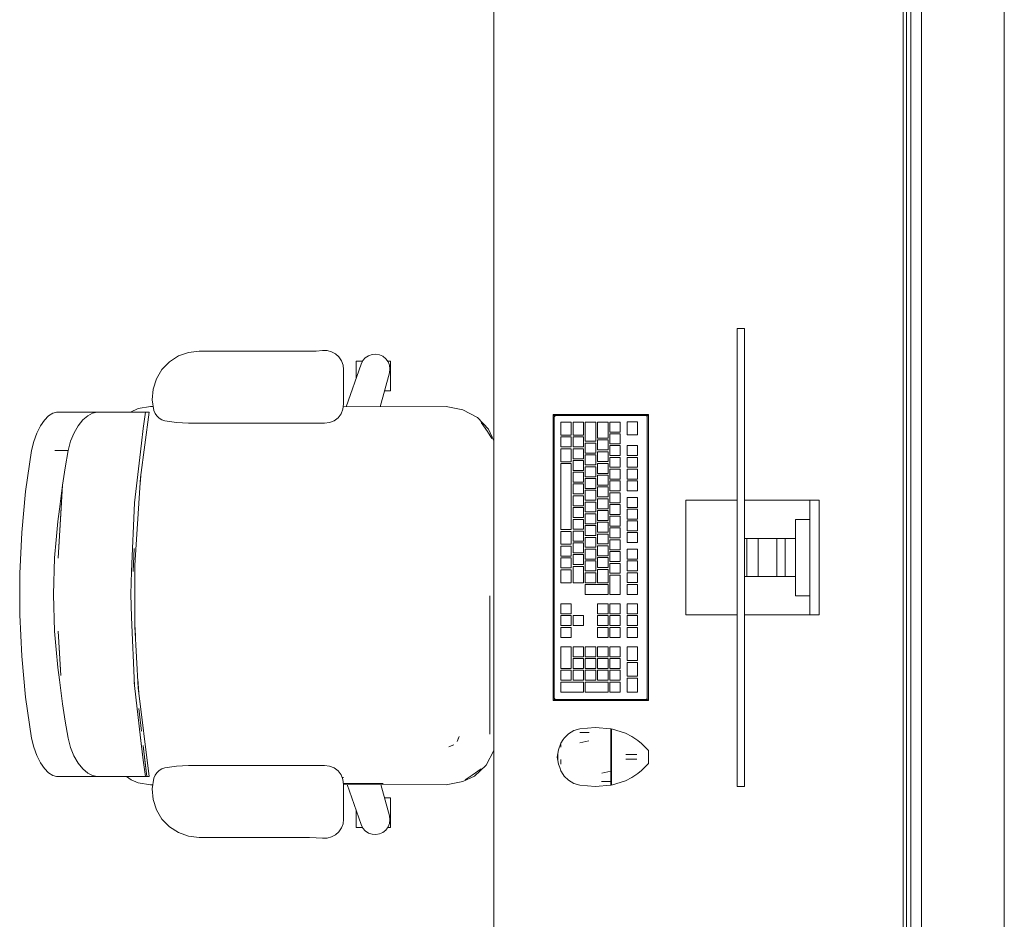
# Model space of a CAD drawing. Header units: millimetres. Extents: x -261 to 187, y -214 to 106.
# Tile 225 of 256: x -188.62 to -187.3, y -153.72 to -152.52. Entities that reach past the tile are written whole.
import ezdxf

# ---------------------------------------------------------------- set-up
doc = ezdxf.new("R2010")
doc.units = ezdxf.units.MM
doc.header["$LTSCALE"] = 0.005
doc.header["$MEASUREMENT"] = 0
for name, color, linetype, lineweight in [('IFC-Elemento construtivo genérico-Contorno', 9, 'Continuous', 5), ('IFC-Elemento de mobília-Contorno', 9, 'Continuous', 5), ('IFC-Laje-Contorno', 9, 'Continuous', 5), ('IFC-Parede padrão-Contorno', 9, 'Continuous', 5), ('IFC-Viga-Contorno', 9, 'Continuous', 5)]:
    doc.layers.add(name, color=color, linetype=linetype, lineweight=lineweight)

msp = doc.modelspace()

# ---------------------------------------------------------------- linework, layer by layer
at = {"layer": 'IFC-Elemento construtivo genérico-Contorno', "lineweight": 5}
for p, q in [((-187.6602, -152.9341), (-187.6602, -152.9339)), ((-187.6602, -152.9339), (-187.6507, -152.9339)), ((-187.6602, -152.9348), (-187.6602, -152.9341)), ((-187.6602, -152.9358), (-187.6602, -152.9348)), ((-187.6602, -152.9371), (-187.6602, -152.9358)), ((-187.6602, -152.9386), (-187.6602, -152.9371)), ((-187.6602, -152.9403), (-187.6602, -152.9386)), ((-187.6602, -153.5371), (-187.6602, -152.9403)), ((-187.6507, -152.9341), (-187.6507, -152.9339)), ((-187.6507, -152.9348), (-187.6507, -152.9341)), ((-187.6507, -152.9358), (-187.6507, -152.9348)), ((-187.6507, -152.9371), (-187.6507, -152.9358)), ((-187.6507, -152.9386), (-187.6507, -152.9371)), ((-187.6507, -152.9403), (-187.6507, -152.9386)), ((-187.6507, -153.5371), (-187.6507, -152.9403)), ((-187.9055, -153.0482), (-187.9043, -153.0495)), ((-187.9055, -153.4292), (-187.9055, -153.0482)), ((-187.9055, -153.0482), (-187.7785, -153.0482)), ((-187.9043, -153.0495), (-187.9034, -153.0503)), ((-187.9037, -153.051), (-187.9034, -153.0503)), ((-187.9036, -153.0492), (-187.9026, -153.0496)), ((-187.9036, -153.0492), (-187.903, -153.0495)), ((-187.9036, -153.0506), (-187.9034, -153.0503)), ((-187.9034, -153.0503), (-187.9023, -153.0498)), ((-187.903, -153.0495), (-187.9026, -153.0496)), ((-187.9027, -153.05), (-187.9023, -153.0498)), ((-187.9027, -153.05), (-187.9025, -153.0499)), ((-187.9025, -153.0499), (-187.9023, -153.0498)), ((-187.9023, -153.0498), (-187.7817, -153.0498)), ((-187.7817, -153.0498), (-187.7804, -153.0492)), ((-187.7817, -153.0498), (-187.781, -153.0495)), ((-187.7817, -153.0498), (-187.7809, -153.0501)), ((-187.781, -153.0495), (-187.7804, -153.0492)), ((-187.7809, -153.0501), (-187.7806, -153.0503)), ((-187.7806, -153.0503), (-187.7797, -153.0495)), ((-187.7806, -153.0503), (-187.7803, -153.051)), ((-187.7806, -153.0503), (-187.7801, -153.0514)), ((-187.7797, -153.0495), (-187.7785, -153.0482)), ((-187.7785, -153.4292), (-187.7785, -153.0482)), ((-187.9039, -153.0514), (-187.9036, -153.0506)), ((-187.9039, -153.0514), (-187.9037, -153.051)), ((-187.9039, -153.426), (-187.9039, -153.0514)), ((-187.8952, -153.0583), (-187.8813, -153.0583)), ((-187.8952, -153.0757), (-187.8952, -153.0583)), ((-187.8813, -153.0757), (-187.8813, -153.0583)), ((-187.8789, -153.0583), (-187.865, -153.0583)), ((-187.8789, -153.0757), (-187.8789, -153.0583)), ((-187.865, -153.0757), (-187.865, -153.0583)), ((-187.8626, -153.0583), (-187.8487, -153.0583)), ((-187.8626, -153.084), (-187.8626, -153.0583)), ((-187.8487, -153.084), (-187.8487, -153.0583)), ((-187.8463, -153.0583), (-187.8324, -153.0583)), ((-187.8463, -153.0797), (-187.8463, -153.0583)), ((-187.8324, -153.0797), (-187.8324, -153.0583)), ((-187.83, -153.0583), (-187.8161, -153.0583)), ((-187.83, -153.0716), (-187.83, -153.0583)), ((-187.8161, -153.0716), (-187.8161, -153.0583)), ((-187.807, -153.0579), (-187.7931, -153.0579)), ((-187.807, -153.0755), (-187.807, -153.0579)), ((-187.7931, -153.0755), (-187.7931, -153.0579)), ((-187.7803, -153.051), (-187.7801, -153.0514)), ((-187.7801, -153.426), (-187.7801, -153.0514)), ((-187.8952, -153.0757), (-187.8813, -153.0757)), ((-187.8789, -153.0757), (-187.865, -153.0757)), ((-187.83, -153.0716), (-187.8161, -153.0716)), ((-187.83, -153.074), (-187.8161, -153.074)), ((-187.83, -153.0873), (-187.83, -153.074)), ((-187.8161, -153.0873), (-187.8161, -153.074)), ((-187.807, -153.0755), (-187.7931, -153.0755)), ((-187.8952, -153.0781), (-187.8813, -153.0781)), ((-187.8952, -153.0914), (-187.8952, -153.0781)), ((-187.8813, -153.0914), (-187.8813, -153.0781)), ((-187.8789, -153.0781), (-187.865, -153.0781)), ((-187.8789, -153.0914), (-187.8789, -153.0781)), ((-187.865, -153.0914), (-187.865, -153.0781)), ((-187.8626, -153.084), (-187.8487, -153.084)), ((-187.8626, -153.0865), (-187.8487, -153.0865)), ((-187.8626, -153.0997), (-187.8626, -153.0865)), ((-187.8487, -153.0997), (-187.8487, -153.0865)), ((-187.8463, -153.0797), (-187.8324, -153.0797)), ((-187.8463, -153.0821), (-187.8324, -153.0821)), ((-187.8463, -153.0953), (-187.8463, -153.0821)), ((-187.8324, -153.0953), (-187.8324, -153.0821)), ((-187.83, -153.0873), (-187.8161, -153.0873)), ((-187.83, -153.0897), (-187.8161, -153.0897)), ((-187.83, -153.103), (-187.83, -153.0897)), ((-187.8161, -153.103), (-187.8161, -153.0897)), ((-187.807, -153.0897), (-187.7931, -153.0897)), ((-187.807, -153.103), (-187.807, -153.0897)), ((-187.7931, -153.103), (-187.7931, -153.0897)), ((-187.8952, -153.0914), (-187.8813, -153.0914)), ((-187.8952, -153.0938), (-187.8813, -153.0938)), ((-187.8952, -153.1112), (-187.8952, -153.0938)), ((-187.8813, -153.1112), (-187.8813, -153.0938)), ((-187.8789, -153.0914), (-187.865, -153.0914)), ((-187.8789, -153.0938), (-187.865, -153.0938)), ((-187.8789, -153.1071), (-187.8789, -153.0938)), ((-187.865, -153.1071), (-187.865, -153.0938)), ((-187.8626, -153.0997), (-187.8487, -153.0997)), ((-187.8626, -153.1021), (-187.8487, -153.1021)), ((-187.8626, -153.1154), (-187.8626, -153.1021)), ((-187.8487, -153.1154), (-187.8487, -153.1021)), ((-187.8463, -153.0953), (-187.8324, -153.0953)), ((-187.8463, -153.0978), (-187.8324, -153.0978)), ((-187.8463, -153.111), (-187.8463, -153.0978)), ((-187.8324, -153.111), (-187.8324, -153.0978)), ((-187.83, -153.103), (-187.8161, -153.103)), ((-187.807, -153.103), (-187.7931, -153.103)), ((-187.8952, -153.1112), (-187.8813, -153.1112)), ((-187.8952, -153.1136), (-187.8813, -153.1136)), ((-187.8952, -153.2015), (-187.8952, -153.1136)), ((-187.8813, -153.2015), (-187.8813, -153.1136)), ((-187.8789, -153.1071), (-187.865, -153.1071)), ((-187.8789, -153.1095), (-187.865, -153.1095)), ((-187.8789, -153.1227), (-187.8789, -153.1095)), ((-187.865, -153.1227), (-187.865, -153.1095)), ((-187.8626, -153.1154), (-187.8487, -153.1154)), ((-187.8463, -153.111), (-187.8324, -153.111)), ((-187.8463, -153.1134), (-187.8324, -153.1134)), ((-187.8463, -153.1267), (-187.8463, -153.1134)), ((-187.8324, -153.1267), (-187.8324, -153.1134)), ((-187.83, -153.1054), (-187.8161, -153.1054)), ((-187.83, -153.1186), (-187.83, -153.1054)), ((-187.8161, -153.1186), (-187.8161, -153.1054)), ((-187.807, -153.1054), (-187.7931, -153.1054)), ((-187.807, -153.1186), (-187.807, -153.1054)), ((-187.7931, -153.1186), (-187.7931, -153.1054)), ((-187.8789, -153.1227), (-187.865, -153.1227)), ((-187.8789, -153.1251), (-187.865, -153.1251)), ((-187.8789, -153.1384), (-187.8789, -153.1251)), ((-187.865, -153.1384), (-187.865, -153.1251)), ((-187.8626, -153.1178), (-187.8487, -153.1178)), ((-187.8626, -153.1311), (-187.8626, -153.1178)), ((-187.8487, -153.1311), (-187.8487, -153.1178)), ((-187.8463, -153.1267), (-187.8324, -153.1267)), ((-187.8463, -153.1291), (-187.8324, -153.1291)), ((-187.8463, -153.1424), (-187.8463, -153.1291)), ((-187.8324, -153.1424), (-187.8324, -153.1291)), ((-187.83, -153.1186), (-187.8161, -153.1186)), ((-187.83, -153.1211), (-187.8161, -153.1211)), ((-187.83, -153.1343), (-187.83, -153.1211)), ((-187.8161, -153.1343), (-187.8161, -153.1211)), ((-187.807, -153.1186), (-187.7931, -153.1186)), ((-187.807, -153.1211), (-187.7931, -153.1211)), ((-187.807, -153.1343), (-187.807, -153.1211)), ((-187.7931, -153.1343), (-187.7931, -153.1211)), ((-187.8789, -153.1384), (-187.865, -153.1384)), ((-187.8789, -153.1408), (-187.865, -153.1408)), ((-187.8789, -153.1541), (-187.8789, -153.1408)), ((-187.865, -153.1541), (-187.865, -153.1408)), ((-187.8626, -153.1311), (-187.8487, -153.1311)), ((-187.8626, -153.1335), (-187.8487, -153.1335)), ((-187.8626, -153.1467), (-187.8626, -153.1335)), ((-187.8487, -153.1467), (-187.8487, -153.1335)), ((-187.8463, -153.1424), (-187.8324, -153.1424)), ((-187.83, -153.1343), (-187.8161, -153.1343)), ((-187.83, -153.1367), (-187.8161, -153.1367)), ((-187.83, -153.15), (-187.83, -153.1367)), ((-187.8161, -153.15), (-187.8161, -153.1367)), ((-187.807, -153.1343), (-187.7931, -153.1343)), ((-187.807, -153.1367), (-187.7931, -153.1367)), ((-187.807, -153.15), (-187.807, -153.1367)), ((-187.7931, -153.15), (-187.7931, -153.1367)), ((-187.8789, -153.1541), (-187.865, -153.1541)), ((-187.8626, -153.1467), (-187.8487, -153.1467)), ((-187.8626, -153.1492), (-187.8487, -153.1492)), ((-187.8626, -153.1624), (-187.8626, -153.1492)), ((-187.8487, -153.1624), (-187.8487, -153.1492)), ((-187.8463, -153.1448), (-187.8324, -153.1448)), ((-187.8463, -153.158), (-187.8463, -153.1448)), ((-187.8324, -153.158), (-187.8324, -153.1448)), ((-187.83, -153.15), (-187.8161, -153.15)), ((-187.83, -153.1524), (-187.8161, -153.1524)), ((-187.83, -153.1657), (-187.83, -153.1524)), ((-187.8161, -153.1657), (-187.8161, -153.1524)), ((-187.807, -153.15), (-187.7931, -153.15)), ((-187.8789, -153.1565), (-187.865, -153.1565)), ((-187.8789, -153.1698), (-187.8789, -153.1565)), ((-187.865, -153.1698), (-187.865, -153.1565)), ((-187.8626, -153.1624), (-187.8487, -153.1624)), ((-187.8626, -153.1648), (-187.8487, -153.1648)), ((-187.8626, -153.1781), (-187.8626, -153.1648)), ((-187.8487, -153.1781), (-187.8487, -153.1648)), ((-187.8463, -153.158), (-187.8324, -153.158)), ((-187.8463, -153.1605), (-187.8324, -153.1605)), ((-187.8463, -153.1737), (-187.8463, -153.1605)), ((-187.8324, -153.1737), (-187.8324, -153.1605)), ((-187.83, -153.1657), (-187.8161, -153.1657)), ((-187.83, -153.1681), (-187.8161, -153.1681)), ((-187.83, -153.1813), (-187.83, -153.1681)), ((-187.8161, -153.1813), (-187.8161, -153.1681)), ((-187.807, -153.1586), (-187.7931, -153.1586)), ((-187.807, -153.1719), (-187.807, -153.1586)), ((-187.7931, -153.1719), (-187.7931, -153.1586)), ((-187.7289, -153.3149), (-187.7289, -153.1625)), ((-187.7289, -153.1625), (-187.6602, -153.1625)), ((-187.6507, -153.1625), (-187.5702, -153.1625)), ((-187.5702, -153.1625), (-187.5685, -153.1625)), ((-187.5685, -153.1625), (-187.567, -153.1625)), ((-187.567, -153.1625), (-187.5657, -153.1625)), ((-187.5657, -153.1625), (-187.5647, -153.1625)), ((-187.5647, -153.1625), (-187.564, -153.1625)), ((-187.564, -153.1625), (-187.5638, -153.1625)), ((-187.5638, -153.3149), (-187.5638, -153.1625)), ((-187.5638, -153.1625), (-187.5511, -153.1625)), ((-187.5511, -153.3149), (-187.5511, -153.1625)), ((-187.8789, -153.1698), (-187.865, -153.1698)), ((-187.8789, -153.1722), (-187.865, -153.1722)), ((-187.8789, -153.1854), (-187.8789, -153.1722)), ((-187.865, -153.1854), (-187.865, -153.1722)), ((-187.8626, -153.1781), (-187.8487, -153.1781)), ((-187.8626, -153.1805), (-187.8487, -153.1805)), ((-187.8626, -153.1938), (-187.8626, -153.1805)), ((-187.8487, -153.1938), (-187.8487, -153.1805)), ((-187.8463, -153.1737), (-187.8324, -153.1737)), ((-187.8463, -153.1761), (-187.8324, -153.1761)), ((-187.8463, -153.1894), (-187.8463, -153.1761)), ((-187.8324, -153.1894), (-187.8324, -153.1761)), ((-187.83, -153.1813), (-187.8161, -153.1813)), ((-187.807, -153.1719), (-187.7931, -153.1719)), ((-187.807, -153.1743), (-187.7931, -153.1743)), ((-187.807, -153.1875), (-187.807, -153.1743)), ((-187.7931, -153.1875), (-187.7931, -153.1743)), ((-187.8789, -153.1854), (-187.865, -153.1854)), ((-187.8789, -153.1879), (-187.865, -153.1879)), ((-187.8789, -153.2011), (-187.8789, -153.1879)), ((-187.865, -153.2011), (-187.865, -153.1879)), ((-187.8626, -153.1938), (-187.8487, -153.1938)), ((-187.8463, -153.1894), (-187.8324, -153.1894)), ((-187.8463, -153.1918), (-187.8324, -153.1918)), ((-187.8463, -153.2051), (-187.8463, -153.1918)), ((-187.8324, -153.2051), (-187.8324, -153.1918)), ((-187.83, -153.1838), (-187.8161, -153.1838)), ((-187.83, -153.197), (-187.83, -153.1838)), ((-187.8161, -153.197), (-187.8161, -153.1838)), ((-187.807, -153.1875), (-187.7931, -153.1875)), ((-187.807, -153.19), (-187.7931, -153.19)), ((-187.807, -153.2032), (-187.807, -153.19)), ((-187.7931, -153.2032), (-187.7931, -153.19)), ((-187.5829, -153.2895), (-187.5829, -153.1879)), ((-187.5829, -153.1879), (-187.5638, -153.1879)), ((-187.8952, -153.2015), (-187.8813, -153.2015)), ((-187.8952, -153.2039), (-187.8813, -153.2039)), ((-187.8952, -153.2211), (-187.8952, -153.2039)), ((-187.8813, -153.2211), (-187.8813, -153.2039)), ((-187.8789, -153.2011), (-187.865, -153.2011)), ((-187.8789, -153.2035), (-187.865, -153.2035)), ((-187.8789, -153.2168), (-187.8789, -153.2035)), ((-187.865, -153.2168), (-187.865, -153.2035)), ((-187.8626, -153.1962), (-187.8487, -153.1962)), ((-187.8626, -153.2095), (-187.8626, -153.1962)), ((-187.8487, -153.2095), (-187.8487, -153.1962)), ((-187.8463, -153.2051), (-187.8324, -153.2051)), ((-187.8463, -153.2075), (-187.8324, -153.2075)), ((-187.8463, -153.2207), (-187.8463, -153.2075)), ((-187.8324, -153.2207), (-187.8324, -153.2075)), ((-187.83, -153.197), (-187.8161, -153.197)), ((-187.83, -153.1994), (-187.8161, -153.1994)), ((-187.83, -153.2127), (-187.83, -153.1994)), ((-187.8161, -153.2127), (-187.8161, -153.1994)), ((-187.807, -153.2032), (-187.7931, -153.2032)), ((-187.807, -153.2056), (-187.7931, -153.2056)), ((-187.807, -153.2189), (-187.807, -153.2056)), ((-187.7931, -153.2189), (-187.7931, -153.2056)), ((-187.8789, -153.2168), (-187.865, -153.2168)), ((-187.8789, -153.2192), (-187.865, -153.2192)), ((-187.8789, -153.2325), (-187.8789, -153.2192)), ((-187.865, -153.2325), (-187.865, -153.2192)), ((-187.8626, -153.2095), (-187.8487, -153.2095)), ((-187.8626, -153.2119), (-187.8487, -153.2119)), ((-187.8626, -153.2251), (-187.8626, -153.2119)), ((-187.8487, -153.2251), (-187.8487, -153.2119)), ((-187.8463, -153.2207), (-187.8324, -153.2207)), ((-187.83, -153.2127), (-187.8161, -153.2127)), ((-187.83, -153.2151), (-187.8161, -153.2151)), ((-187.83, -153.2284), (-187.83, -153.2151)), ((-187.8161, -153.2284), (-187.8161, -153.2151)), ((-187.807, -153.2189), (-187.7931, -153.2189)), ((-187.6507, -153.2133), (-187.6475, -153.2133)), ((-187.6475, -153.2641), (-187.6475, -153.2133)), ((-187.6475, -153.2133), (-187.6324, -153.2133)), ((-187.6324, -153.2641), (-187.6324, -153.2133)), ((-187.6324, -153.2133), (-187.6074, -153.2133)), ((-187.6074, -153.2641), (-187.6074, -153.2133)), ((-187.6074, -153.2133), (-187.5965, -153.2133)), ((-187.5974, -153.2133), (-187.5931, -153.2133)), ((-187.5965, -153.2641), (-187.5965, -153.2133)), ((-187.5931, -153.2133), (-187.5885, -153.2133)), ((-187.5885, -153.2133), (-187.5829, -153.2133)), ((-187.8952, -153.2211), (-187.8813, -153.2211)), ((-187.8952, -153.2235), (-187.8813, -153.2235)), ((-187.8952, -153.2368), (-187.8952, -153.2235)), ((-187.8813, -153.2368), (-187.8813, -153.2235)), ((-187.8789, -153.2325), (-187.865, -153.2325)), ((-187.8626, -153.2251), (-187.8487, -153.2251)), ((-187.8626, -153.2275), (-187.8487, -153.2275)), ((-187.8626, -153.2408), (-187.8626, -153.2275)), ((-187.8487, -153.2408), (-187.8487, -153.2275)), ((-187.8463, -153.2232), (-187.8324, -153.2232)), ((-187.8463, -153.2364), (-187.8463, -153.2232)), ((-187.8324, -153.2364), (-187.8324, -153.2232)), ((-187.83, -153.2284), (-187.8161, -153.2284)), ((-187.83, -153.2308), (-187.8161, -153.2308)), ((-187.83, -153.244), (-187.83, -153.2308)), ((-187.8161, -153.244), (-187.8161, -153.2308)), ((-187.807, -153.2275), (-187.7931, -153.2275)), ((-187.807, -153.2408), (-187.807, -153.2275)), ((-187.7931, -153.2408), (-187.7931, -153.2275)), ((-187.8952, -153.2368), (-187.8813, -153.2368)), ((-187.8952, -153.2392), (-187.8813, -153.2392)), ((-187.8952, -153.2525), (-187.8952, -153.2392)), ((-187.8813, -153.2525), (-187.8813, -153.2392)), ((-187.8789, -153.2349), (-187.865, -153.2349)), ((-187.8789, -153.2481), (-187.8789, -153.2349)), ((-187.865, -153.2481), (-187.865, -153.2349)), ((-187.8626, -153.2408), (-187.8487, -153.2408)), ((-187.8626, -153.2432), (-187.8487, -153.2432)), ((-187.8626, -153.2565), (-187.8626, -153.2432)), ((-187.8487, -153.2565), (-187.8487, -153.2432)), ((-187.8463, -153.2364), (-187.8324, -153.2364)), ((-187.8463, -153.2388), (-187.8324, -153.2388)), ((-187.8463, -153.2521), (-187.8463, -153.2388)), ((-187.8324, -153.2521), (-187.8324, -153.2388)), ((-187.83, -153.244), (-187.8161, -153.244)), ((-187.83, -153.2465), (-187.8161, -153.2465)), ((-187.83, -153.2597), (-187.83, -153.2465)), ((-187.8161, -153.2597), (-187.8161, -153.2465)), ((-187.807, -153.2408), (-187.7931, -153.2408)), ((-187.807, -153.2432), (-187.7931, -153.2432)), ((-187.807, -153.2564), (-187.807, -153.2432)), ((-187.7931, -153.2564), (-187.7931, -153.2432)), ((-187.8952, -153.2525), (-187.8813, -153.2525)), ((-187.8952, -153.2549), (-187.8813, -153.2549)), ((-187.8952, -153.2722), (-187.8952, -153.2549)), ((-187.8813, -153.2722), (-187.8813, -153.2549)), ((-187.8789, -153.2481), (-187.865, -153.2481)), ((-187.8789, -153.2506), (-187.865, -153.2506)), ((-187.8789, -153.2722), (-187.8789, -153.2506)), ((-187.865, -153.2722), (-187.865, -153.2506)), ((-187.8626, -153.2565), (-187.8487, -153.2565)), ((-187.8626, -153.2589), (-187.8487, -153.2589)), ((-187.8626, -153.2722), (-187.8626, -153.2589)), ((-187.8487, -153.2722), (-187.8487, -153.2589)), ((-187.8463, -153.2521), (-187.8324, -153.2521)), ((-187.8463, -153.2545), (-187.8324, -153.2545)), ((-187.8463, -153.2722), (-187.8463, -153.2545)), ((-187.8324, -153.2722), (-187.8324, -153.2545)), ((-187.83, -153.2597), (-187.8161, -153.2597)), ((-187.807, -153.2564), (-187.7931, -153.2564)), ((-187.807, -153.2589), (-187.7931, -153.2589)), ((-187.807, -153.2721), (-187.807, -153.2589)), ((-187.7931, -153.2721), (-187.7931, -153.2589)), ((-187.8952, -153.2722), (-187.8813, -153.2722)), ((-187.8789, -153.2722), (-187.865, -153.2722)), ((-187.8626, -153.2722), (-187.8487, -153.2722)), ((-187.8463, -153.2722), (-187.8324, -153.2722)), ((-187.83, -153.2621), (-187.8161, -153.2621)), ((-187.83, -153.2878), (-187.83, -153.2621)), ((-187.8161, -153.2878), (-187.8161, -153.2621)), ((-187.807, -153.2721), (-187.7931, -153.2721)), ((-187.6507, -153.2641), (-187.6475, -153.2641)), ((-187.6475, -153.2641), (-187.6324, -153.2641)), ((-187.6324, -153.2641), (-187.6074, -153.2641)), ((-187.6074, -153.2641), (-187.5965, -153.2641)), ((-187.5965, -153.2641), (-187.5931, -153.2641)), ((-187.5931, -153.2641), (-187.5885, -153.2641)), ((-187.5885, -153.2641), (-187.5829, -153.2641)), ((-187.8626, -153.2746), (-187.8324, -153.2746)), ((-187.8626, -153.2878), (-187.8626, -153.2746)), ((-187.8324, -153.2878), (-187.8324, -153.2746)), ((-187.807, -153.2745), (-187.7931, -153.2745)), ((-187.807, -153.2878), (-187.807, -153.2745)), ((-187.7931, -153.2878), (-187.7931, -153.2745)), ((-187.8626, -153.2878), (-187.8324, -153.2878)), ((-187.83, -153.2878), (-187.8161, -153.2878)), ((-187.807, -153.2878), (-187.7931, -153.2878)), ((-187.5829, -153.2895), (-187.5638, -153.2895)), ((-187.8952, -153.3004), (-187.8813, -153.3004)), ((-187.8952, -153.3137), (-187.8952, -153.3004)), ((-187.8813, -153.3137), (-187.8813, -153.3004)), ((-187.8463, -153.3004), (-187.8324, -153.3004)), ((-187.8463, -153.3137), (-187.8463, -153.3004)), ((-187.8324, -153.3137), (-187.8324, -153.3004)), ((-187.83, -153.3004), (-187.8161, -153.3004)), ((-187.83, -153.3137), (-187.83, -153.3004)), ((-187.8161, -153.3137), (-187.8161, -153.3004)), ((-187.807, -153.3004), (-187.7931, -153.3004)), ((-187.807, -153.3137), (-187.807, -153.3004)), ((-187.7931, -153.3137), (-187.7931, -153.3004)), ((-187.8952, -153.3137), (-187.8813, -153.3137)), ((-187.8952, -153.3161), (-187.8813, -153.3161)), ((-187.8952, -153.3293), (-187.8952, -153.3161)), ((-187.8813, -153.3293), (-187.8813, -153.3161)), ((-187.8789, -153.3161), (-187.865, -153.3161)), ((-187.8789, -153.3293), (-187.8789, -153.3161)), ((-187.865, -153.3293), (-187.865, -153.3161)), ((-187.8463, -153.3137), (-187.8324, -153.3137)), ((-187.8463, -153.3161), (-187.8324, -153.3161)), ((-187.8463, -153.3293), (-187.8463, -153.3161)), ((-187.8324, -153.3293), (-187.8324, -153.3161)), ((-187.83, -153.3137), (-187.8161, -153.3137)), ((-187.83, -153.3161), (-187.8161, -153.3161)), ((-187.83, -153.3293), (-187.83, -153.3161)), ((-187.8161, -153.3293), (-187.8161, -153.3161)), ((-187.807, -153.3137), (-187.7931, -153.3137)), ((-187.807, -153.3161), (-187.7931, -153.3161)), ((-187.807, -153.3293), (-187.807, -153.3161)), ((-187.7931, -153.3293), (-187.7931, -153.3161)), ((-187.7289, -153.3149), (-187.6602, -153.3149)), ((-187.6507, -153.3149), (-187.5702, -153.3149)), ((-187.5702, -153.3149), (-187.5685, -153.3149)), ((-187.5685, -153.3149), (-187.567, -153.3149)), ((-187.567, -153.3149), (-187.5657, -153.3149)), ((-187.5657, -153.3149), (-187.5647, -153.3149)), ((-187.5647, -153.3149), (-187.564, -153.3149)), ((-187.564, -153.3149), (-187.5638, -153.3149)), ((-187.5638, -153.3149), (-187.5511, -153.3149)), ((-187.8952, -153.3293), (-187.8813, -153.3293)), ((-187.8952, -153.3317), (-187.8813, -153.3317)), ((-187.8952, -153.345), (-187.8952, -153.3317)), ((-187.8813, -153.345), (-187.8813, -153.3317)), ((-187.8789, -153.3293), (-187.865, -153.3293)), ((-187.8463, -153.3293), (-187.8324, -153.3293)), ((-187.8463, -153.3317), (-187.8324, -153.3317)), ((-187.8463, -153.345), (-187.8463, -153.3317)), ((-187.8324, -153.345), (-187.8324, -153.3317)), ((-187.83, -153.3293), (-187.8161, -153.3293)), ((-187.83, -153.3317), (-187.8161, -153.3317)), ((-187.83, -153.345), (-187.83, -153.3317)), ((-187.8161, -153.345), (-187.8161, -153.3317)), ((-187.807, -153.3293), (-187.7931, -153.3293)), ((-187.807, -153.3317), (-187.7931, -153.3317)), ((-187.807, -153.345), (-187.807, -153.3317)), ((-187.7931, -153.345), (-187.7931, -153.3317)), ((-187.8952, -153.345), (-187.8813, -153.345)), ((-187.8463, -153.345), (-187.8324, -153.345)), ((-187.83, -153.345), (-187.8161, -153.345)), ((-187.807, -153.345), (-187.7931, -153.345)), ((-187.8952, -153.3575), (-187.8813, -153.3575)), ((-187.8952, -153.3864), (-187.8952, -153.3575)), ((-187.8813, -153.3864), (-187.8813, -153.3575)), ((-187.8789, -153.3575), (-187.865, -153.3575)), ((-187.8789, -153.3708), (-187.8789, -153.3575)), ((-187.865, -153.3708), (-187.865, -153.3575)), ((-187.8626, -153.3575), (-187.8487, -153.3575)), ((-187.8626, -153.3708), (-187.8626, -153.3575)), ((-187.8487, -153.3708), (-187.8487, -153.3575)), ((-187.8463, -153.3575), (-187.8324, -153.3575)), ((-187.8463, -153.3708), (-187.8463, -153.3575)), ((-187.8324, -153.3708), (-187.8324, -153.3575)), ((-187.83, -153.3575), (-187.8161, -153.3575)), ((-187.83, -153.3708), (-187.83, -153.3575)), ((-187.8161, -153.3708), (-187.8161, -153.3575)), ((-187.807, -153.3575), (-187.7931, -153.3575)), ((-187.807, -153.3759), (-187.807, -153.3575)), ((-187.7931, -153.3759), (-187.7931, -153.3575)), ((-187.8789, -153.3708), (-187.865, -153.3708)), ((-187.8789, -153.3732), (-187.865, -153.3732)), ((-187.8789, -153.3864), (-187.8789, -153.3732)), ((-187.865, -153.3864), (-187.865, -153.3732)), ((-187.8626, -153.3708), (-187.8487, -153.3708)), ((-187.8626, -153.3732), (-187.8487, -153.3732)), ((-187.8626, -153.3864), (-187.8626, -153.3732)), ((-187.8487, -153.3864), (-187.8487, -153.3732)), ((-187.8463, -153.3708), (-187.8324, -153.3708)), ((-187.8463, -153.3732), (-187.8324, -153.3732)), ((-187.8463, -153.3864), (-187.8463, -153.3732)), ((-187.8324, -153.3864), (-187.8324, -153.3732)), ((-187.83, -153.3708), (-187.8161, -153.3708)), ((-187.83, -153.3732), (-187.8161, -153.3732)), ((-187.83, -153.3864), (-187.83, -153.3732)), ((-187.8161, -153.3864), (-187.8161, -153.3732)), ((-187.807, -153.3759), (-187.7931, -153.3759)), ((-187.8952, -153.3864), (-187.8813, -153.3864)), ((-187.8952, -153.3888), (-187.8813, -153.3888)), ((-187.8952, -153.4021), (-187.8952, -153.3888)), ((-187.8813, -153.4021), (-187.8813, -153.3888)), ((-187.8789, -153.3864), (-187.865, -153.3864)), ((-187.8789, -153.3888), (-187.865, -153.3888)), ((-187.8789, -153.4021), (-187.8789, -153.3888)), ((-187.865, -153.4021), (-187.865, -153.3888)), ((-187.8626, -153.3864), (-187.8487, -153.3864)), ((-187.8626, -153.3888), (-187.8487, -153.3888)), ((-187.8626, -153.4021), (-187.8626, -153.3888)), ((-187.8487, -153.4021), (-187.8487, -153.3888)), ((-187.8463, -153.3864), (-187.8324, -153.3864)), ((-187.8463, -153.3888), (-187.8324, -153.3888)), ((-187.8463, -153.4021), (-187.8463, -153.3888)), ((-187.8324, -153.4021), (-187.8324, -153.3888)), ((-187.83, -153.3864), (-187.8161, -153.3864)), ((-187.83, -153.3888), (-187.8161, -153.3888)), ((-187.83, -153.4021), (-187.83, -153.3888)), ((-187.8161, -153.4021), (-187.8161, -153.3888)), ((-187.807, -153.3968), (-187.807, -153.3785)), ((-187.807, -153.3785), (-187.7931, -153.3785)), ((-187.7931, -153.3968), (-187.7931, -153.3785)), ((-187.8952, -153.4021), (-187.8813, -153.4021)), ((-187.8952, -153.4045), (-187.865, -153.4045)), ((-187.8952, -153.4178), (-187.8952, -153.4045)), ((-187.8789, -153.4021), (-187.865, -153.4021)), ((-187.865, -153.4178), (-187.865, -153.4045)), ((-187.8626, -153.4021), (-187.8487, -153.4021)), ((-187.8626, -153.4045), (-187.8324, -153.4045)), ((-187.8626, -153.4178), (-187.8626, -153.4045)), ((-187.8463, -153.4021), (-187.8324, -153.4021)), ((-187.8324, -153.4178), (-187.8324, -153.4045)), ((-187.83, -153.4021), (-187.8161, -153.4021)), ((-187.83, -153.4045), (-187.8161, -153.4045)), ((-187.83, -153.4178), (-187.83, -153.4045)), ((-187.8161, -153.4178), (-187.8161, -153.4045)), ((-187.807, -153.3968), (-187.7931, -153.3968)), ((-187.807, -153.4178), (-187.807, -153.3994)), ((-187.807, -153.3994), (-187.7931, -153.3994)), ((-187.7931, -153.4178), (-187.7931, -153.3994)), ((-187.9055, -153.4292), (-187.9043, -153.428)), ((-187.9055, -153.4292), (-187.7785, -153.4292)), ((-187.9043, -153.428), (-187.9034, -153.4271)), ((-187.9039, -153.426), (-187.9038, -153.4262)), ((-187.9039, -153.426), (-187.9037, -153.4264)), ((-187.9038, -153.4262), (-187.9034, -153.4271)), ((-187.9037, -153.4264), (-187.9034, -153.4271)), ((-187.9034, -153.4271), (-187.9023, -153.4276)), ((-187.9034, -153.4271), (-187.9031, -153.4273)), ((-187.9031, -153.4273), (-187.9023, -153.4276)), ((-187.9031, -153.4273), (-187.9027, -153.4274)), ((-187.9027, -153.4274), (-187.9023, -153.4276)), ((-187.9023, -153.4276), (-187.7817, -153.4276)), ((-187.8952, -153.4178), (-187.865, -153.4178)), ((-187.8626, -153.4178), (-187.8324, -153.4178)), ((-187.83, -153.4178), (-187.8161, -153.4178)), ((-187.807, -153.4178), (-187.7931, -153.4178)), ((-187.7817, -153.4276), (-187.7806, -153.4271)), ((-187.7817, -153.4276), (-187.7813, -153.4274)), ((-187.7817, -153.4276), (-187.7815, -153.4275)), ((-187.7817, -153.4276), (-187.7813, -153.4278)), ((-187.7817, -153.4276), (-187.781, -153.4279)), ((-187.7815, -153.4275), (-187.7813, -153.4274)), ((-187.7813, -153.4278), (-187.781, -153.4279)), ((-187.7806, -153.4271), (-187.7804, -153.4268)), ((-187.7806, -153.4271), (-187.7797, -153.428)), ((-187.7804, -153.4268), (-187.7801, -153.426)), ((-187.7804, -153.4268), (-187.7803, -153.4264)), ((-187.7803, -153.4264), (-187.7801, -153.426)), ((-187.7797, -153.428), (-187.7785, -153.4292)), ((-187.8848, -153.4733), (-187.8778, -153.4692)), ((-187.8778, -153.4692), (-187.87, -153.4668)), ((-187.87, -153.4668), (-187.8493, -153.465)), ((-187.8493, -153.465), (-187.8286, -153.4667)), ((-187.8286, -153.4692), (-187.8286, -153.4667)), ((-187.8286, -153.4676), (-187.8278, -153.4676)), ((-187.8286, -153.4701), (-187.8286, -153.4689)), ((-187.8286, -153.4717), (-187.8286, -153.4692)), ((-187.8278, -153.4668), (-187.8092, -153.4724)), ((-187.8278, -153.4718), (-187.8278, -153.4668)), ((-187.8951, -153.4859), (-187.8921, -153.4811)), ((-187.8921, -153.4811), (-187.8907, -153.479)), ((-187.8907, -153.479), (-187.8848, -153.4733)), ((-187.87, -153.4718), (-187.8575, -153.4717)), ((-187.87, -153.4855), (-187.858, -153.4827)), ((-187.8286, -153.4726), (-187.8286, -153.4713)), ((-187.8286, -153.4786), (-187.8286, -153.4717)), ((-187.8286, -153.4726), (-187.8278, -153.4726)), ((-187.8286, -153.4793), (-187.8286, -153.4759)), ((-187.8286, -153.4855), (-187.8286, -153.4786)), ((-187.8286, -153.486), (-187.8286, -153.4826)), ((-187.8278, -153.4787), (-187.8278, -153.4718)), ((-187.8278, -153.4855), (-187.8278, -153.4787)), ((-187.8092, -153.4724), (-187.8006, -153.4771)), ((-187.8006, -153.4771), (-187.7925, -153.4821)), ((-187.7925, -153.4821), (-187.7877, -153.4864)), ((-187.8992, -153.4996), (-187.8984, -153.4948)), ((-187.8984, -153.4948), (-187.8951, -153.4859)), ((-187.8951, -153.4913), (-187.8951, -153.4875)), ((-187.8951, -153.4913), (-187.8951, -153.4891)), ((-187.8286, -153.4949), (-187.8286, -153.4855)), ((-187.8286, -153.4951), (-187.8286, -153.4905)), ((-187.8286, -153.5043), (-187.8286, -153.4949)), ((-187.8278, -153.4949), (-187.8278, -153.4855)), ((-187.8278, -153.5043), (-187.8278, -153.4949)), ((-187.7877, -153.4864), (-187.7785, -153.4956)), ((-187.7785, -153.4968), (-187.7785, -153.4956)), ((-187.9, -153.5043), (-187.8992, -153.4996)), ((-187.9, -153.5043), (-187.8992, -153.5089)), ((-187.8992, -153.5089), (-187.8992, -153.4996)), ((-187.8992, -153.5089), (-187.8984, -153.5137)), ((-187.8951, -153.514), (-187.8951, -153.5075)), ((-187.8951, -153.5108), (-187.8951, -153.5075)), ((-187.8286, -153.5043), (-187.8286, -153.4997)), ((-187.8286, -153.5043), (-187.8278, -153.5043)), ((-187.8286, -153.5088), (-187.8286, -153.5043)), ((-187.8286, -153.5137), (-187.8286, -153.5043)), ((-187.8278, -153.5136), (-187.8278, -153.5043)), ((-187.8088, -153.5009), (-187.8064, -153.5009)), ((-187.8088, -153.5073), (-187.8064, -153.5073)), ((-187.8064, -153.5009), (-187.8039, -153.5009)), ((-187.8064, -153.5073), (-187.8039, -153.5073)), ((-187.8039, -153.5009), (-187.8013, -153.5009)), ((-187.8039, -153.5073), (-187.8013, -153.5073)), ((-187.8013, -153.5009), (-187.799, -153.5009)), ((-187.8013, -153.5073), (-187.799, -153.5073)), ((-187.799, -153.5009), (-187.7969, -153.5009)), ((-187.799, -153.5073), (-187.7969, -153.5073)), ((-187.7969, -153.5009), (-187.7954, -153.5009)), ((-187.7969, -153.5073), (-187.7954, -153.5073)), ((-187.7954, -153.5009), (-187.7944, -153.5009)), ((-187.7954, -153.5073), (-187.7944, -153.5073)), ((-187.7944, -153.5009), (-187.7941, -153.5009)), ((-187.7944, -153.5073), (-187.7941, -153.5073)), ((-187.7785, -153.498), (-187.7785, -153.4968)), ((-187.7785, -153.499), (-187.7785, -153.498)), ((-187.7785, -153.4999), (-187.7785, -153.499)), ((-187.7785, -153.5021), (-187.7785, -153.4999)), ((-187.7785, -153.5043), (-187.7785, -153.5021)), ((-187.7785, -153.5064), (-187.7785, -153.5043)), ((-187.7785, -153.5086), (-187.7785, -153.5064)), ((-187.7785, -153.5096), (-187.7785, -153.5086)), ((-187.8984, -153.5137), (-187.8967, -153.5182)), ((-187.8967, -153.5182), (-187.8951, -153.5227)), ((-187.8286, -153.518), (-187.8286, -153.5134)), ((-187.8286, -153.523), (-187.8286, -153.5137)), ((-187.8286, -153.5226), (-187.8278, -153.5226)), ((-187.8286, -153.5259), (-187.8286, -153.5226)), ((-187.8278, -153.523), (-187.8278, -153.5136)), ((-187.7925, -153.5264), (-187.7877, -153.5222)), ((-187.7877, -153.5222), (-187.7785, -153.5129)), ((-187.7785, -153.5105), (-187.7785, -153.5096)), ((-187.7785, -153.5117), (-187.7785, -153.5105)), ((-187.7785, -153.5129), (-187.7785, -153.5117)), ((-187.8951, -153.5227), (-187.8921, -153.5274)), ((-187.8921, -153.5274), (-187.8907, -153.5296)), ((-187.8907, -153.5296), (-187.8848, -153.5352)), ((-187.8848, -153.5352), (-187.8778, -153.5394)), ((-187.8407, -153.5258), (-187.8286, -153.523)), ((-187.8286, -153.5299), (-187.8286, -153.523)), ((-187.8286, -153.5326), (-187.8286, -153.5293)), ((-187.8286, -153.5368), (-187.8286, -153.5299)), ((-187.8278, -153.5298), (-187.8278, -153.523)), ((-187.8278, -153.5367), (-187.8278, -153.5298)), ((-187.8092, -153.5362), (-187.8006, -153.5314)), ((-187.8006, -153.5314), (-187.7925, -153.5264)), ((-187.8778, -153.5394), (-187.87, -153.5417)), ((-187.87, -153.5417), (-187.8493, -153.5435)), ((-187.8493, -153.5435), (-187.8286, -153.5418)), ((-187.8411, -153.5369), (-187.8286, -153.5368)), ((-187.8286, -153.5375), (-187.8286, -153.5367)), ((-187.8286, -153.5393), (-187.8286, -153.5368)), ((-187.8286, -153.5383), (-187.8286, -153.5375)), ((-187.8286, -153.54), (-187.8286, -153.5392)), ((-187.8286, -153.5418), (-187.8286, -153.5393)), ((-187.8286, -153.5409), (-187.8278, -153.5409)), ((-187.8278, -153.5417), (-187.8092, -153.5362)), ((-187.8278, -153.5417), (-187.8278, -153.5367)), ((-187.6602, -153.5388), (-187.6602, -153.5371)), ((-187.6602, -153.5403), (-187.6602, -153.5388)), ((-187.6602, -153.5416), (-187.6602, -153.5403)), ((-187.6602, -153.5426), (-187.6602, -153.5416)), ((-187.6602, -153.5433), (-187.6602, -153.5426)), ((-187.6602, -153.5435), (-187.6602, -153.5433)), ((-187.6602, -153.5435), (-187.6507, -153.5435)), ((-187.6507, -153.5388), (-187.6507, -153.5371)), ((-187.6507, -153.5403), (-187.6507, -153.5388)), ((-187.6507, -153.5416), (-187.6507, -153.5403)), ((-187.6507, -153.5426), (-187.6507, -153.5416)), ((-187.6507, -153.5433), (-187.6507, -153.5426)), ((-187.6507, -153.5435), (-187.6507, -153.5433))]:
    msp.add_line(p, q, dxfattribs=at)
at = {"layer": 'IFC-Elemento de mobília-Contorno', "lineweight": 5}
for p, q in [((-188.4164, -152.9782), (-188.4043, -152.9704)), ((-188.4043, -152.9704), (-188.3908, -152.9656)), ((-188.3908, -152.9656), (-188.3766, -152.964)), ((-188.3766, -152.964), (-188.23, -152.964)), ((-188.23, -152.964), (-188.2212, -152.9638)), ((-188.2212, -152.9638), (-188.2124, -152.9631)), ((-188.2124, -152.9631), (-188.2064, -152.9632)), ((-188.2064, -152.9632), (-188.2005, -152.9647)), ((-188.2005, -152.9647), (-188.1952, -152.9676)), ((-188.1952, -152.9676), (-188.1907, -152.9717)), ((-188.1907, -152.9717), (-188.1873, -152.9767)), ((-188.1556, -152.9728), (-188.1514, -152.97)), ((-188.1514, -152.97), (-188.1466, -152.9683)), ((-188.1466, -152.9683), (-188.1416, -152.9679)), ((-188.1416, -152.9679), (-188.1367, -152.9687)), ((-188.1367, -152.9687), (-188.1321, -152.9708)), ((-188.1321, -152.9708), (-188.1281, -152.974)), ((-188.4263, -152.9885), (-188.4164, -152.9782)), ((-188.1873, -152.9767), (-188.1852, -152.9824)), ((-188.1852, -152.9824), (-188.1845, -152.9884)), ((-188.1809, -153.0382), (-188.1611, -152.9811)), ((-188.1677, -152.9772), (-188.167, -152.9772)), ((-188.1677, -153.0002), (-188.1677, -152.9772)), ((-188.167, -152.9772), (-188.1647, -152.9772)), ((-188.1647, -152.9772), (-188.161, -152.9772)), ((-188.1611, -152.9811), (-188.1589, -152.9766)), ((-188.161, -152.9772), (-188.1592, -152.9772)), ((-188.1589, -152.9766), (-188.1556, -152.9728)), ((-188.1281, -152.974), (-188.1252, -152.9781)), ((-188.1258, -152.9772), (-188.125, -152.9772)), ((-188.1252, -152.9781), (-188.1233, -152.9827)), ((-188.125, -152.9772), (-188.1227, -152.9772)), ((-188.1233, -152.9827), (-188.1227, -152.9877)), ((-188.1227, -152.9772), (-188.1219, -152.9772)), ((-188.1219, -153.0169), (-188.1219, -152.9772)), ((-188.4337, -153.0008), (-188.4263, -152.9885)), ((-188.1845, -153.0346), (-188.1845, -152.9884)), ((-188.1356, -153.038), (-188.1234, -152.9927)), ((-188.1234, -152.9927), (-188.1227, -152.9877)), ((-188.438, -153.0145), (-188.4337, -153.0008)), ((-188.4392, -153.0288), (-188.438, -153.0145)), ((-188.1299, -153.0169), (-188.1286, -153.0169)), ((-188.1286, -153.0169), (-188.125, -153.0169)), ((-188.125, -153.0169), (-188.1227, -153.0169)), ((-188.1227, -153.0169), (-188.1219, -153.0169)), ((-188.4392, -153.0288), (-188.4371, -153.0429)), ((-188.1853, -153.0412), (-188.1845, -153.0346)), ((-188.5828, -153.0557), (-188.5773, -153.0499)), ((-188.5773, -153.0499), (-188.5718, -153.0464)), ((-188.5718, -153.0464), (-188.5667, -153.0451)), ((-188.5667, -153.0451), (-188.5127, -153.0451)), ((-188.5316, -153.0555), (-188.5252, -153.0499)), ((-188.5252, -153.0499), (-188.5188, -153.0463)), ((-188.5188, -153.0463), (-188.5127, -153.0451)), ((-188.5127, -153.0451), (-188.4951, -153.0451)), ((-188.4951, -153.0451), (-188.4803, -153.0451)), ((-188.4803, -153.0451), (-188.4682, -153.0451)), ((-188.4682, -153.0451), (-188.4589, -153.0451)), ((-188.4681, -153.0451), (-188.4578, -153.0403)), ((-188.4589, -153.0451), (-188.4526, -153.0451)), ((-188.4578, -153.0403), (-188.4414, -153.0377)), ((-188.4549, -153.1321), (-188.4433, -153.0451)), ((-188.4526, -153.0451), (-188.4491, -153.0451)), ((-188.4512, -153.0671), (-188.4483, -153.0451)), ((-188.4491, -153.0451), (-188.4486, -153.0451)), ((-188.4486, -153.0451), (-188.4483, -153.0451)), ((-188.4483, -153.0451), (-188.4481, -153.0451)), ((-188.4481, -153.0451), (-188.4464, -153.0451)), ((-188.4464, -153.0451), (-188.444, -153.0451)), ((-188.444, -153.0451), (-188.4433, -153.0451)), ((-188.4414, -153.0377), (-188.4378, -153.0377)), ((-188.4371, -153.0429), (-188.4355, -153.0468)), ((-188.4355, -153.0468), (-188.4332, -153.0502)), ((-188.4332, -153.0502), (-188.4302, -153.0531)), ((-188.1919, -153.0526), (-188.1879, -153.0473)), ((-188.1879, -153.0473), (-188.1853, -153.0412)), ((-188.1849, -153.0382), (-188.0478, -153.0377)), ((-188.0478, -153.0377), (-188.0258, -153.0421)), ((-188.0258, -153.0421), (-188.0063, -153.0523)), ((-188.593, -153.073), (-188.5882, -153.0634)), ((-188.5882, -153.0634), (-188.5828, -153.0557)), ((-188.5434, -153.0727), (-188.5378, -153.0632)), ((-188.5378, -153.0632), (-188.5316, -153.0555)), ((-188.4302, -153.0531), (-188.4267, -153.0553)), ((-188.4267, -153.0553), (-188.4227, -153.0566)), ((-188.4227, -153.0566), (-188.4069, -153.0591)), ((-188.4069, -153.0591), (-188.3909, -153.06)), ((-188.3909, -153.06), (-188.2099, -153.06)), ((-188.2099, -153.06), (-188.2033, -153.0591)), ((-188.2033, -153.0591), (-188.1972, -153.0566)), ((-188.1972, -153.0566), (-188.1919, -153.0526)), ((-188.0063, -153.0523), (-187.9915, -153.0678)), ((-188.0012, -153.0588), (-187.993, -153.071)), ((-188.5971, -153.0841), (-188.593, -153.073)), ((-188.5481, -153.0839), (-188.5434, -153.0727)), ((-188.4535, -153.0864), (-188.4512, -153.0671)), ((-187.993, -153.071), (-187.9869, -153.0802)), ((-187.9915, -153.0678), (-187.9844, -153.0834)), ((-188.5999, -153.0964), (-188.5971, -153.0841)), ((-188.5513, -153.0964), (-188.5481, -153.0839)), ((-188.4558, -153.1056), (-188.4535, -153.0864)), ((-187.9844, -153.0834), (-187.9843, -153.0843)), ((-188.6078, -153.1506), (-188.5999, -153.0964)), ((-188.569, -153.0964), (-188.5513, -153.0964)), ((-188.5553, -153.1194), (-188.5513, -153.0964)), ((-188.4594, -153.1358), (-188.4558, -153.1056)), ((-188.5588, -153.1424), (-188.5553, -153.1194)), ((-188.4554, -153.1406), (-188.4539, -153.1248)), ((-188.4631, -153.1661), (-188.4594, -153.1358)), ((-188.4624, -153.2489), (-188.4549, -153.1321)), ((-188.6131, -153.2053), (-188.6078, -153.1506)), ((-188.5645, -153.2394), (-188.5588, -153.1424)), ((-188.5628, -153.1744), (-188.5588, -153.1424)), ((-188.561, -153.1805), (-188.5588, -153.1424)), ((-188.4643, -153.1965), (-188.4631, -153.1661)), ((-188.5649, -153.1907), (-188.5628, -153.1744)), ((-188.5628, -153.21), (-188.561, -153.1805)), ((-188.567, -153.215), (-188.5649, -153.1907)), ((-188.6157, -153.2602), (-188.6131, -153.2053)), ((-188.4655, -153.2269), (-188.4643, -153.1965)), ((-188.5692, -153.2393), (-188.567, -153.215)), ((-188.5645, -153.2394), (-188.5628, -153.21)), ((-188.4667, -153.2573), (-188.4655, -153.2269)), ((-188.4645, -153.2573), (-188.4633, -153.2269)), ((-188.5708, -153.288), (-188.5692, -153.2393)), ((-188.6157, -153.3152), (-188.6157, -153.2602)), ((-188.4679, -153.2877), (-188.4667, -153.2573)), ((-188.4624, -153.2489), (-188.4623, -153.3306)), ((-188.5708, -153.288), (-188.5692, -153.3368)), ((-188.4679, -153.2877), (-188.4667, -153.3181)), ((-187.9897, -153.3896), (-187.9897, -153.2895)), ((-188.6157, -153.3152), (-188.6131, -153.3701)), ((-188.4667, -153.3181), (-188.4655, -153.3486)), ((-188.5692, -153.3368), (-188.567, -153.3611)), ((-188.5645, -153.3366), (-188.5627, -153.3661)), ((-188.5645, -153.3366), (-188.561, -153.3956)), ((-188.4623, -153.3277), (-188.4616, -153.343)), ((-188.4623, -153.3306), (-188.4578, -153.4122)), ((-188.4655, -153.3486), (-188.4643, -153.379)), ((-187.9897, -153.4737), (-187.9897, -153.3396)), ((-188.567, -153.3611), (-188.5648, -153.3853)), ((-188.6131, -153.3701), (-188.6078, -153.4248)), ((-188.5627, -153.3661), (-188.561, -153.3956)), ((-188.5648, -153.3853), (-188.5628, -153.4016)), ((-188.4643, -153.379), (-188.4631, -153.4094)), ((-188.5628, -153.4016), (-188.5587, -153.4336)), ((-188.4584, -153.4004), (-188.4569, -153.4195)), ((-188.4632, -153.405), (-188.4607, -153.4286)), ((-188.4578, -153.4122), (-188.4433, -153.5303)), ((-188.6078, -153.4248), (-188.5999, -153.479)), ((-188.4607, -153.4286), (-188.4584, -153.4479)), ((-188.5587, -153.4336), (-188.5553, -153.4564)), ((-188.4573, -153.4396), (-188.4536, -153.4699)), ((-188.5553, -153.4564), (-188.5514, -153.479)), ((-188.4584, -153.4479), (-188.4561, -153.4671)), ((-188.4561, -153.4671), (-188.4512, -153.5083)), ((-188.4561, -153.4671), (-188.4538, -153.4864)), ((-188.5999, -153.479), (-188.5971, -153.4913)), ((-188.5514, -153.479), (-188.5481, -153.4915)), ((-188.0334, -153.4835), (-188.0307, -153.477)), ((-188.0334, -153.4835), (-188.0321, -153.4803)), ((-188.0321, -153.4803), (-188.0307, -153.477)), ((-188.5971, -153.4913), (-188.593, -153.5025)), ((-188.5481, -153.4915), (-188.5435, -153.5028)), ((-188.4538, -153.4864), (-188.4512, -153.5083)), ((-188.4513, -153.4891), (-188.4464, -153.5303)), ((-188.4513, -153.4891), (-188.449, -153.5083)), ((-188.0444, -153.4907), (-188.0379, -153.488)), ((-188.0444, -153.4907), (-188.0411, -153.4893)), ((-188.0411, -153.4893), (-188.0379, -153.488)), ((-187.9947, -153.5152), (-187.9844, -153.4956)), ((-187.9844, -153.4956), (-187.9843, -153.4947)), ((-188.593, -153.5025), (-188.5882, -153.512)), ((-188.5435, -153.5028), (-188.5378, -153.5123)), ((-188.4512, -153.5083), (-188.4483, -153.5303)), ((-188.449, -153.5083), (-188.4464, -153.5303)), ((-188.5882, -153.512), (-188.5828, -153.5198)), ((-188.5828, -153.5198), (-188.5773, -153.5255)), ((-188.5378, -153.5123), (-188.5316, -153.52)), ((-188.5316, -153.52), (-188.5252, -153.5256)), ((-188.4332, -153.5252), (-188.4302, -153.5223)), ((-188.4302, -153.5223), (-188.4267, -153.5202)), ((-188.4267, -153.5202), (-188.4227, -153.5189)), ((-188.4227, -153.5189), (-188.4069, -153.5163)), ((-188.4069, -153.5163), (-188.3909, -153.5154)), ((-188.3909, -153.5154), (-188.2099, -153.5154)), ((-188.2099, -153.5154), (-188.2033, -153.5163)), ((-188.2033, -153.5163), (-188.1972, -153.5189)), ((-188.1972, -153.5189), (-188.1919, -153.5229)), ((-188.0133, -153.5284), (-188.0012, -153.5202)), ((-188.0102, -153.5299), (-187.9947, -153.5152)), ((-188.5773, -153.5255), (-188.5718, -153.5291)), ((-188.5718, -153.5291), (-188.5667, -153.5303)), ((-188.5667, -153.5303), (-188.5127, -153.5303)), ((-188.5252, -153.5256), (-188.5188, -153.5291)), ((-188.5188, -153.5291), (-188.5127, -153.5303)), ((-188.5127, -153.5303), (-188.4951, -153.5303)), ((-188.4951, -153.5303), (-188.4803, -153.5303)), ((-188.4803, -153.5303), (-188.4682, -153.5303)), ((-188.4737, -153.5303), (-188.4673, -153.5348)), ((-188.4682, -153.5303), (-188.4589, -153.5303)), ((-188.4673, -153.5348), (-188.4578, -153.5387)), ((-188.4589, -153.5303), (-188.4526, -153.5303)), ((-188.4526, -153.5303), (-188.4491, -153.5303)), ((-188.4491, -153.5303), (-188.4486, -153.5303)), ((-188.4486, -153.5303), (-188.4483, -153.5303)), ((-188.4483, -153.5303), (-188.4481, -153.5303)), ((-188.4481, -153.5303), (-188.4464, -153.5303)), ((-188.4464, -153.5303), (-188.444, -153.5303)), ((-188.444, -153.5303), (-188.4433, -153.5303)), ((-188.4392, -153.5467), (-188.4371, -153.5325)), ((-188.4371, -153.5325), (-188.4355, -153.5286)), ((-188.4355, -153.5286), (-188.4332, -153.5252)), ((-188.1919, -153.5229), (-188.1879, -153.5281)), ((-188.1879, -153.5281), (-188.1853, -153.5343)), ((-188.1864, -153.5317), (-188.1848, -153.5317)), ((-188.1853, -153.5343), (-188.1845, -153.5408)), ((-188.0258, -153.537), (-188.0102, -153.5299)), ((-188.0226, -153.5345), (-188.0133, -153.5284)), ((-188.4578, -153.5387), (-188.4414, -153.5413)), ((-188.4414, -153.5413), (-188.4384, -153.5413)), ((-188.4392, -153.5467), (-188.438, -153.561)), ((-188.1846, -153.5395), (-188.1318, -153.5395)), ((-188.1845, -153.5871), (-188.1845, -153.5408)), ((-188.1845, -153.5409), (-188.0478, -153.5413)), ((-188.1797, -153.5409), (-188.1611, -153.5943)), ((-188.1347, -153.541), (-188.1234, -153.5827)), ((-188.0478, -153.5413), (-188.0258, -153.537)), ((-188.438, -153.561), (-188.4337, -153.5746)), ((-188.1299, -153.5586), (-188.1286, -153.5586)), ((-188.1286, -153.5586), (-188.125, -153.5586)), ((-188.125, -153.5586), (-188.1227, -153.5586)), ((-188.1227, -153.5586), (-188.1219, -153.5586)), ((-188.1219, -153.5982), (-188.1219, -153.5586)), ((-188.4337, -153.5746), (-188.4263, -153.5869)), ((-188.4263, -153.5869), (-188.4164, -153.5972)), ((-188.1852, -153.5931), (-188.1845, -153.5871)), ((-188.1677, -153.5982), (-188.1677, -153.5753)), ((-188.1234, -153.5827), (-188.1227, -153.5877)), ((-188.1233, -153.5927), (-188.1227, -153.5877)), ((-188.4164, -153.5972), (-188.4043, -153.605)), ((-188.1907, -153.6038), (-188.1873, -153.5988)), ((-188.1873, -153.5988), (-188.1852, -153.5931)), ((-188.1677, -153.5982), (-188.167, -153.5982)), ((-188.167, -153.5982), (-188.1647, -153.5982)), ((-188.1647, -153.5982), (-188.161, -153.5982)), ((-188.1611, -153.5943), (-188.1589, -153.5989)), ((-188.161, -153.5982), (-188.1592, -153.5982)), ((-188.1589, -153.5989), (-188.1556, -153.6027)), ((-188.1281, -153.6015), (-188.1252, -153.5974)), ((-188.1258, -153.5982), (-188.125, -153.5982)), ((-188.1252, -153.5974), (-188.1233, -153.5927)), ((-188.125, -153.5982), (-188.1227, -153.5982)), ((-188.1227, -153.5982), (-188.1219, -153.5982)), ((-188.4043, -153.605), (-188.3908, -153.6098)), ((-188.3908, -153.6098), (-188.3766, -153.6115)), ((-188.3766, -153.6115), (-188.23, -153.6115)), ((-188.23, -153.6115), (-188.2212, -153.6117)), ((-188.2212, -153.6117), (-188.2124, -153.6124)), ((-188.2124, -153.6124), (-188.2064, -153.6123)), ((-188.2064, -153.6123), (-188.2005, -153.6107)), ((-188.2005, -153.6107), (-188.1952, -153.6078)), ((-188.1952, -153.6078), (-188.1907, -153.6038)), ((-188.1556, -153.6027), (-188.1514, -153.6055)), ((-188.1514, -153.6055), (-188.1466, -153.6072)), ((-188.1466, -153.6072), (-188.1416, -153.6076)), ((-188.1416, -153.6076), (-188.1367, -153.6067)), ((-188.1367, -153.6067), (-188.1321, -153.6046)), ((-188.1321, -153.6046), (-188.1281, -153.6015))]:
    msp.add_line(p, q, dxfattribs=at)
at = {"layer": 'IFC-Laje-Contorno', "lineweight": 5}
msp.add_line((-187.9843, -155.9612), (-187.9843, -150.4688), dxfattribs=at)
at = {"layer": 'IFC-Parede padrão-Contorno', "lineweight": 5}
for p, q in [((-187.4349, -161.9007), (-187.4349, -142.3281)), ((-187.4149, -161.224), (-187.4149, -145.3627)), ((-187.4393, -155.4463), (-187.4393, -151.5867)), ((-187.4293, -155.4463), (-187.4293, -151.5867)), ((-187.3049, -154.4666), (-187.3049, -152.1907))]:
    msp.add_line(p, q, dxfattribs=at)
at = {"layer": 'IFC-Viga-Contorno', "lineweight": 5}
msp.add_line((-187.3047, -153.8537), (-187.3047, -151.5939), dxfattribs=at)

doc.saveas('drawing.dxf')
